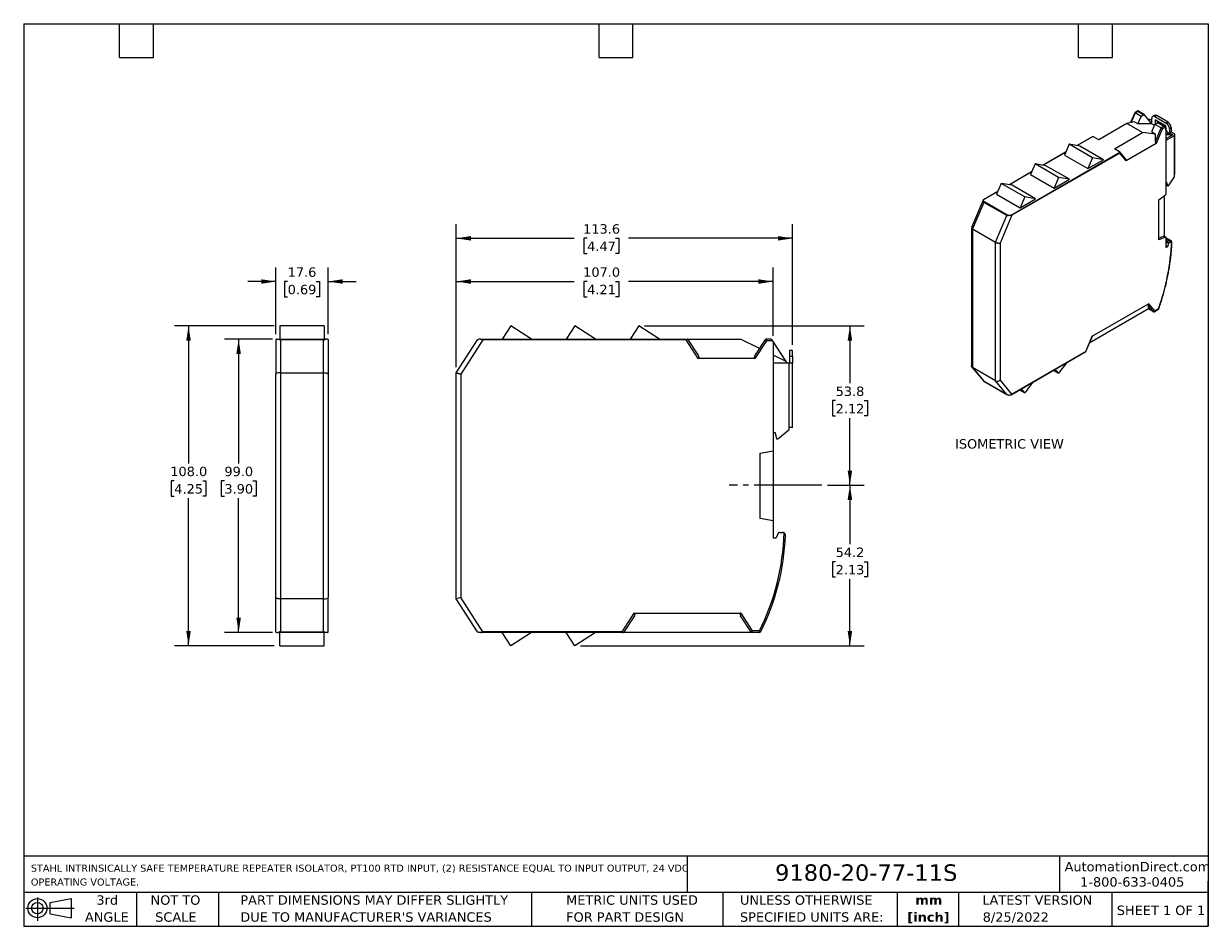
# Model space of a CAD drawing. Header units: millimetres. Extents: x 13 to 546, y 13 to 419.
import ezdxf

# ---------------------------------------------------------------- set-up
doc = ezdxf.new("R2010")
doc.units = ezdxf.units.MM
doc.header["$LTSCALE"] = 2
doc.linetypes.add('SLD-Center', pattern=[19.05, 15.24, -1.27, 1.27, -1.27])
doc.linetypes.add('SLD-Solid', pattern=[0])
doc.layers.add('CENTER', color=40, linetype='SLD-Center')
doc.layers.add('DIMENSIONS', color=140, linetype='SLD-Solid', lineweight=25)
doc.layers.add('TEXT', color=140, linetype='SLD-Solid', lineweight=25)
doc.styles.add('SLDTEXTSTYLE0', font='VERDANA.TTF')
doc.styles.add('SLDTEXTSTYLE1', font='VERDANAB.TTF')
doc.dimstyles.new('SLDDIMSTYLE0', dxfattribs={"dimtxt": 4.316016, "dimasz": 6.604, "dimexe": 0, "dimexo": 0.0625, "dimgap": 1.079004, "dimtad": 0, "dimtih": 1, "dimtoh": 1, "dimlfac": 0.75, "dimrnd": 1e-09, "dimzin": 12, "dimdsep": 46, "dimtxsty": 'SLDTEXTSTYLE0', "dimsah": 1, "dimcen": 0.09, "dimadec": 0, "dimazin": 3, "dimtfac": 1, "dimtmove": 0, "dimatfit": 0, "dimfxl": 0, "dimfrac": 2, "dimtolj": 1, "dimtzin": 12, "dimarcsym": 0})
doc.dimstyles.new('SLDDIMSTYLE1', dxfattribs={"dimtxt": 4.316016, "dimasz": 6.604, "dimexe": 0, "dimexo": 0.0625, "dimgap": 1.079004, "dimtad": 0, "dimtih": 1, "dimtoh": 1, "dimlfac": 0.75, "dimrnd": 1e-09, "dimzin": 4, "dimdsep": 46, "dimtxsty": 'SLDTEXTSTYLE0', "dimsah": 1, "dimcen": 0.09, "dimadec": 0, "dimazin": 1, "dimtfac": 1, "dimtofl": 0, "dimtmove": 0, "dimatfit": 3, "dimfxl": 0, "dimfrac": 2, "dimtolj": 1, "dimtzin": 12, "dimarcsym": 0})
doc.dimstyles.new('SLDDIMSTYLE2', dxfattribs={"dimtxt": 4.316016, "dimasz": 6.604, "dimexe": 0, "dimexo": 0.0625, "dimgap": 1.079004, "dimtad": 0, "dimtih": 1, "dimtoh": 1, "dimlfac": 0.75, "dimrnd": 1e-09, "dimzin": 12, "dimdsep": 46, "dimtxsty": 'SLDTEXTSTYLE0', "dimsah": 1, "dimcen": 0.09, "dimadec": 0, "dimazin": 3, "dimtfac": 1, "dimtofl": 0, "dimtmove": 0, "dimatfit": 3, "dimfxl": 0, "dimfrac": 2, "dimtolj": 1, "dimtzin": 12, "dimarcsym": 0})

# ---------------------------------------------------------------- blocks, each defined once
blk = doc.blocks.new('Block11')
at = {"color": 7, "linetype": 'SLD-Solid', "lineweight": 18}
for p, q in [((0, 5.76), (21.75, 5.76)), ((5.18, 10.62), (5.18, 0)), ((10.96, 8.33), (20.35, 10.06)), ((10.96, 3.19), (10.96, 8.33)), ((20.35, 10.06), (20.35, 1.46)), ((10.96, 3.19), (20.35, 1.46))]:
    blk.add_line(p, q, dxfattribs=at)
for radius in [4.3, 2.57]:
    blk.add_circle((5.18, 5.76), radius, dxfattribs=at)
blk = doc.blocks.new('Block12')
at = {"color": 7, "linetype": 'Continuous'}
blk.add_blockref('Block11', (0, 0), dxfattribs=at)
blk = doc.blocks.new('SW_NOTE_0')
at = {"layer": 'TEXT', "color": 0, "char_height": 3.175, "attachment_point": 1, "style": 'SLDTEXTSTYLE0'}
for s, insert in [('STAHL INTRINSICALLY SAFE TEMPERATURE REPEATER ISOLATOR, PT100 RTD INPUT, (2) RESISTANCE EQUAL TO INPUT OUTPUT, 24 VDC ', (0, 4.03)), ('OPERATING VOLTAGE.', (0, -2.2))]:
    blk.add_mtext(s, dxfattribs=dict(at, insert=insert))
blk = doc.blocks.new('SW_NOTE_0_1')
at = {"layer": 'TEXT', "color": 0, "char_height": 4.233, "attachment_point": 2, "style": 'SLDTEXTSTYLE1'}
for s, insert in [('mm', (5.69, 5.38)), ('[inch]', (5.52, -2.27))]:
    blk.add_mtext(s, dxfattribs=dict(at, insert=insert))
blk = doc.blocks.new('SW_NOTE_0_2')
at = {"layer": 'TEXT', "color": 0, "char_height": 4.2333, "attachment_point": 1, "style": 'SLDTEXTSTYLE0'}
for s, insert in [('UNLESS OTHERWISE ', (0, 5.38)), ('SPECIFIED UNITS ARE:', (0, -2.27))]:
    blk.add_mtext(s, dxfattribs=dict(at, insert=insert))
blk = doc.blocks.new('SW_NOTE_0_3')
at = {"layer": 'TEXT', "color": 0, "char_height": 4.2333, "attachment_point": 1, "style": 'SLDTEXTSTYLE0'}
for s, insert in [('PART DIMENSIONS MAY DIFFER SLIGHTLY ', (0, 5.38)), ("DUE TO MANUFACTURER'S VARIANCES", (0, -2.27))]:
    blk.add_mtext(s, dxfattribs=dict(at, insert=insert))
blk = doc.blocks.new('SW_NOTE_0_4')
at = {"layer": 'TEXT', "color": 0, "char_height": 4.233, "attachment_point": 2, "style": 'SLDTEXTSTYLE0'}
for s, insert in [('NOT TO', (10.52, 5.38)), ('SCALE', (10.71, -2.27))]:
    blk.add_mtext(s, dxfattribs=dict(at, insert=insert))
blk = doc.blocks.new('SW_NOTE_0_5')
at = {"layer": 'TEXT', "color": 0, "char_height": 4.233, "attachment_point": 2, "style": 'SLDTEXTSTYLE0'}
for s, insert in [('3rd', (4.63, 5.38)), ('ANGLE', (4.44, -2.27))]:
    blk.add_mtext(s, dxfattribs=dict(at, insert=insert))
blk = doc.blocks.new('SW_NOTE_0_6')
at = {"layer": 'TEXT', "color": 0, "char_height": 4.2333, "attachment_point": 1, "style": 'SLDTEXTSTYLE0'}
for s, insert in [('METRIC UNITS USED ', (0, 5.38)), ('FOR PART DESIGN', (0, -2.27))]:
    blk.add_mtext(s, dxfattribs=dict(at, insert=insert))
blk = doc.blocks.new('_D')
at = {"layer": 'DIMENSIONS'}
for p, q in [((126.29, 279.29), (126.29, 309.36)), ((149.75, 279.29), (149.75, 309.36)), ((126.29, 303.01), (113.59, 303.01)), ((131.56, 303.01), (130.11, 303.01)), ((130.11, 303.01), (130.11, 296.15)), ((144.39, 303.01), (145.84, 303.01)), ((145.84, 303.01), (145.84, 296.15)), ((149.75, 303.01), (162.45, 303.01)), ((130.11, 296.15), (131.56, 296.15)), ((145.84, 296.15), (144.39, 296.15))]:
    blk.add_line(p, q, dxfattribs=at)
for points in [[(126.29, 303.01), (119.68, 304.03), (119.68, 302)], [(149.75, 303.01), (156.36, 302), (156.36, 304.03)]]:
    blk.add_solid(points, dxfattribs=at)
at = {"layer": 'DIMENSIONS', "char_height": 4.233, "attachment_point": 1, "style": 'SLDTEXTSTYLE0'}
for s, insert in [('17.6', (131.56, 309.36)), ('0.69', (131.56, 301.53))]:
    blk.add_mtext(s, dxfattribs=dict(at, insert=insert))
blk = doc.blocks.new('_D_1')
at = {"layer": 'DIMENSIONS'}
for p, q in [((124.69, 277.01), (103.13, 277.01)), ((109.48, 277.01), (109.48, 221.1)), ((103.07, 213.27), (101.62, 213.27)), ((101.62, 213.27), (101.62, 206.41)), ((115.89, 213.27), (117.34, 213.27)), ((117.34, 213.27), (117.34, 206.41)), ((101.62, 206.41), (103.07, 206.41)), ((109.48, 145.01), (109.48, 205.45)), ((117.34, 206.41), (115.89, 206.41)), ((124.69, 145.01), (103.13, 145.01))]:
    blk.add_line(p, q, dxfattribs=at)
for points in [[(109.48, 277.01), (108.46, 270.41), (110.5, 270.41)], [(109.48, 145.01), (110.5, 151.62), (108.46, 151.62)]]:
    blk.add_solid(points, dxfattribs=at)
at = {"layer": 'DIMENSIONS', "char_height": 4.233, "attachment_point": 1, "style": 'SLDTEXTSTYLE0'}
for s, insert in [('99.0', (103.07, 219.62)), ('3.90', (103.07, 211.79))]:
    blk.add_mtext(s, dxfattribs=dict(at, insert=insert))
blk = doc.blocks.new('_D_2')
at = {"layer": 'DIMENSIONS'}
for p, q in [((125.48, 283.01), (80.57, 283.01)), ((86.92, 283.01), (86.92, 221.1)), ((80.51, 213.27), (79.06, 213.27)), ((79.06, 213.27), (79.06, 206.41)), ((93.33, 213.27), (94.78, 213.27)), ((94.78, 213.27), (94.78, 206.41)), ((79.06, 206.41), (80.51, 206.41)), ((86.92, 139.01), (86.92, 205.45)), ((94.78, 206.41), (93.33, 206.41)), ((125.48, 139.01), (80.57, 139.01))]:
    blk.add_line(p, q, dxfattribs=at)
for points in [[(86.92, 283.01), (85.9, 276.41), (87.94, 276.41)], [(86.92, 139.01), (87.94, 145.62), (85.9, 145.62)]]:
    blk.add_solid(points, dxfattribs=at)
at = {"layer": 'DIMENSIONS', "char_height": 4.233, "attachment_point": 1, "style": 'SLDTEXTSTYLE0'}
for s, insert in [('108.0', (78.71, 219.62)), ('4.25', (80.51, 211.79))]:
    blk.add_mtext(s, dxfattribs=dict(at, insert=insert))
blk = doc.blocks.new('_D_3')
at = {"layer": 'DIMENSIONS'}
for p, q in [((292.24, 283.01), (391.07, 283.01)), ((384.72, 283.01), (384.72, 257.19)), ((378.3, 249.37), (376.85, 249.37)), ((376.85, 249.37), (376.85, 242.51)), ((391.13, 249.37), (392.58, 249.37)), ((392.58, 249.37), (392.58, 242.51)), ((376.85, 242.51), (378.3, 242.51)), ((384.72, 211.31), (384.72, 241.54)), ((392.58, 242.51), (391.13, 242.51)), ((374.69, 211.31), (391.07, 211.31))]:
    blk.add_line(p, q, dxfattribs=at)
for points in [[(384.72, 283.01), (383.7, 276.41), (385.73, 276.41)], [(384.72, 211.31), (385.73, 217.92), (383.7, 217.92)]]:
    blk.add_solid(points, dxfattribs=at)
at = {"layer": 'DIMENSIONS', "char_height": 4.233, "attachment_point": 1, "style": 'SLDTEXTSTYLE0'}
for s, insert in [('53.8', (378.3, 255.71)), ('2.12', (378.3, 247.89))]:
    blk.add_mtext(s, dxfattribs=dict(at, insert=insert))
blk = doc.blocks.new('_D_4')
at = {"layer": 'DIMENSIONS'}
for p, q in [((374.69, 211.31), (391.07, 211.31)), ((384.72, 211.31), (384.72, 184.7)), ((378.3, 176.87), (376.85, 176.87)), ((376.85, 176.87), (376.85, 170.02)), ((391.13, 176.87), (392.58, 176.87)), ((392.58, 176.87), (392.58, 170.02)), ((376.85, 170.02), (378.3, 170.02)), ((384.72, 139.01), (384.72, 169.05)), ((392.58, 170.02), (391.13, 170.02)), ((263.44, 139.01), (391.07, 139.01))]:
    blk.add_line(p, q, dxfattribs=at)
for points in [[(384.72, 211.31), (383.7, 204.71), (385.73, 204.71)], [(384.72, 139.01), (385.73, 145.62), (383.7, 145.62)]]:
    blk.add_solid(points, dxfattribs=at)
at = {"layer": 'DIMENSIONS', "char_height": 4.233, "attachment_point": 1, "style": 'SLDTEXTSTYLE0'}
for s, insert in [('54.2', (378.3, 183.22)), ('2.13', (378.3, 175.39))]:
    blk.add_mtext(s, dxfattribs=dict(at, insert=insert))
blk = doc.blocks.new('_D_5')
at = {"layer": 'DIMENSIONS'}
for p, q in [((207.47, 264.49), (207.47, 309.36)), ((350.14, 278.58), (350.14, 309.36)), ((207.47, 303.01), (260.56, 303.01)), ((266.4, 303.01), (264.95, 303.01)), ((264.95, 303.01), (264.95, 296.15)), ((279.23, 303.01), (280.68, 303.01)), ((280.68, 303.01), (280.68, 296.15)), ((350.14, 303.01), (285.08, 303.01)), ((264.95, 296.15), (266.4, 296.15)), ((280.68, 296.15), (279.23, 296.15))]:
    blk.add_line(p, q, dxfattribs=at)
for points in [[(207.47, 303.01), (214.07, 302), (214.07, 304.03)], [(350.14, 303.01), (343.53, 304.03), (343.53, 302)]]:
    blk.add_solid(points, dxfattribs=at)
at = {"layer": 'DIMENSIONS', "char_height": 4.233, "attachment_point": 1, "style": 'SLDTEXTSTYLE0'}
for s, insert in [('107.0', (264.61, 309.36)), ('4.21', (266.4, 301.53))]:
    blk.add_mtext(s, dxfattribs=dict(at, insert=insert))
blk = doc.blocks.new('_D_6')
at = {"layer": 'DIMENSIONS'}
for p, q in [((207.47, 264.49), (207.47, 328.81)), ((358.94, 274.55), (358.94, 328.81)), ((207.47, 322.46), (260.56, 322.46)), ((266.4, 322.46), (264.95, 322.46)), ((264.95, 322.46), (264.95, 315.6)), ((279.23, 322.46), (280.68, 322.46)), ((280.68, 322.46), (280.68, 315.6)), ((358.94, 322.46), (285.08, 322.46)), ((264.95, 315.6), (266.4, 315.6)), ((280.68, 315.6), (279.23, 315.6))]:
    blk.add_line(p, q, dxfattribs=at)
for points in [[(207.47, 322.46), (214.07, 321.45), (214.07, 323.48)], [(358.94, 322.46), (352.33, 323.48), (352.33, 321.45)]]:
    blk.add_solid(points, dxfattribs=at)
at = {"layer": 'DIMENSIONS', "char_height": 4.233, "attachment_point": 1, "style": 'SLDTEXTSTYLE0'}
for s, insert in [('113.6', (264.61, 328.81)), ('4.47', (266.4, 320.98))]:
    blk.add_mtext(s, dxfattribs=dict(at, insert=insert))

msp = doc.modelspace()

# ---------------------------------------------------------------- linework, layer by layer
for p, q in [((512.952, 379.034), (511.058, 374.573)), ((513.154, 378.998), (511.301, 374.633)), ((514.342, 379.846), (512.966, 379.051)), ((513.16, 378.994), (514.343, 379.677)), ((515.86, 377.369), (513.16, 378.994)), ((514.343, 379.677), (517.1, 378.085)), ((517.35, 378.11), (514.344, 379.846)), ((509.392, 374.164), (496.735, 366.857)), ((512.691, 374.975), (509.392, 374.164)), ((516.53, 370.043), (509.392, 374.164)), ((514.414, 373.964), (512.691, 374.975)), ((514.414, 373.964), (515.86, 377.369)), ((520.742, 374.053), (514.414, 373.964)), ((517.1, 378.085), (515.86, 377.369)), ((520.742, 374.053), (517.397, 378.07)), ((520.011, 374.931), (520.669, 374.551)), ((520.669, 375.449), (520.138, 375.756)), ((520.637, 370.371), (522.083, 373.777)), ((520.669, 374.551), (520.669, 376.429)), ((521.913, 373.377), (520.742, 374.053)), ((521.861, 377.794), (521.083, 377.345)), ((522.861, 377.695), (522.083, 377.246)), ((522.083, 377.246), (527.174, 374.307)), ((522.083, 373.777), (523.323, 374.493)), ((524.84, 372.185), (522.083, 373.777)), ((522.224, 375.858), (522.224, 373.858)), ((527.033, 373.082), (522.224, 375.858)), ((527.952, 374.756), (522.861, 377.695)), ((523.002, 375.409), (523.002, 374.308)), ((523.323, 374.493), (526.081, 372.901)), ((526.581, 372.781), (523.573, 374.518)), ((527.952, 374.756), (527.174, 374.307)), ((493.926, 368.203), (486.999, 364.205)), ((494.138, 368.258), (487.09, 364.189)), ((496.735, 366.857), (494.435, 368.184)), ((503.873, 362.736), (516.53, 370.043)), ((522.38, 369.365), (516.53, 370.043)), ((520.637, 370.371), (522.38, 369.365)), ((522.253, 366.091), (524.84, 372.185)), ((522.253, 366.091), (522.38, 369.365)), ((525.386, 371.683), (522.631, 365.194)), ((526.081, 372.901), (524.84, 372.185)), ((526.856, 372.532), (525.386, 371.683)), ((526.962, 372.405), (526.856, 372.532)), ((526.962, 372.405), (526.962, 342.232)), ((526.962, 371.816), (527.033, 371.776)), ((528.379, 369.644), (526.962, 371.346)), ((526.962, 369.624), (528.379, 369.644)), ((530.108, 369.102), (526.962, 367.285)), ((529.334, 369.093), (526.962, 369.06)), ((530.674, 368.612), (526.962, 366.469)), ((527.033, 371.261), (527.033, 373.082)), ((529.334, 369.093), (528.379, 369.644)), ((528.588, 371.858), (529.366, 372.307)), ((528.588, 371.858), (528.588, 369.979)), ((528.588, 369.979), (529.366, 370.429)), ((528.588, 369.979), (530.108, 369.102)), ((529.58, 368.797), (529.334, 369.093)), ((529.366, 372.307), (529.366, 370.429)), ((529.366, 370.429), (530.674, 369.673)), ((530.674, 368.612), (530.674, 350.893)), ((531.055, 351.424), (531.055, 369.143)), ((483.387, 364.828), (481.32, 359.96)), ((493.994, 358.705), (483.387, 364.828)), ((488.287, 363.982), (483.387, 364.828)), ((498.894, 357.859), (488.287, 363.982)), ((506.173, 361.408), (503.873, 362.736)), ((522.631, 365.194), (509.09, 357.376)), ((456.983, 332.766), (506.301, 361.237)), ((506.197, 360.851), (457.663, 332.833)), ((481.863, 361.24), (471.725, 355.387)), ((481.825, 361.15), (471.816, 355.371)), ((481.32, 359.96), (491.927, 353.837)), ((493.994, 358.705), (491.927, 353.837)), ((491.927, 353.837), (498.894, 357.859)), ((498.894, 357.859), (493.994, 358.705)), ((509.09, 357.376), (506.197, 360.851)), ((508.955, 358.099), (506.255, 361.341)), ((466.59, 352.422), (456.452, 346.57)), ((466.552, 352.333), (456.542, 346.554)), ((468.113, 356.011), (466.047, 351.143)), ((478.72, 349.888), (468.113, 356.011)), ((473.013, 355.165), (468.113, 356.011)), ((483.62, 349.042), (473.013, 355.165)), ((452.84, 347.193), (450.773, 342.326)), ((463.446, 341.07), (452.84, 347.193)), ((457.74, 346.348), (452.84, 347.193)), ((466.047, 351.143), (476.653, 345.02)), ((478.72, 349.888), (476.653, 345.02)), ((476.653, 345.02), (483.62, 349.042)), ((483.62, 349.042), (478.72, 349.888)), ((527.492, 347.586), (526.962, 347.28)), ((526.962, 347.198), (527.139, 346.402)), ((527.846, 345.994), (527.492, 347.586)), ((530.674, 350.077), (528.058, 346.117)), ((530.674, 350.893), (530.674, 350.077)), ((451.278, 343.516), (444.82, 339.788)), ((451.316, 343.605), (444.974, 339.944)), ((450.773, 342.326), (461.38, 336.203)), ((468.346, 340.225), (457.74, 346.348)), ((523.886, 339.83), (526.962, 342.232)), ((526.219, 341.652), (526.219, 323.362)), ((527.846, 345.994), (527.139, 346.402)), ((528.058, 346.117), (527.846, 345.994)), ((444.77, 339.69), (439.497, 327.268)), ((445.001, 338.645), (439.917, 326.669)), ((444.736, 339.326), (456.183, 332.718)), ((455.325, 332.685), (445.001, 338.645)), ((463.446, 341.07), (461.38, 336.203)), ((461.38, 336.203), (468.346, 340.225)), ((468.346, 340.225), (463.446, 341.07)), ((523.886, 321.784), (523.886, 339.83)), ((450.241, 320.709), (455.325, 332.685)), ((457.663, 332.833), (452.362, 320.346)), ((439.478, 327.175), (439.478, 265.003)), ((439.917, 326.669), (450.241, 320.709)), ((439.917, 326.669), (439.917, 264.285)), ((450.241, 258.325), (450.241, 320.709)), ((452.362, 320.346), (452.362, 258.688)), ((526.219, 323.362), (523.886, 322.49)), ((526.962, 322.933), (523.886, 321.784)), ((526.219, 323.362), (526.962, 322.933)), ((526.962, 322.933), (526.962, 318.293)), ((529.685, 321.129), (526.962, 322.701)), ((526.962, 322.363), (529.214, 321.063)), ((527.527, 321.641), (526.962, 321.967)), ((526.962, 320.919), (528.167, 320.223)), ((527.144, 321.419), (527.527, 321.641)), ((527.144, 321.419), (528.488, 320.644)), ((528.167, 320.223), (527.669, 318.701)), ((528.488, 320.644), (529.214, 321.063)), ((529.716, 321.06), (529.717, 321.103)), ((527.669, 318.701), (526.962, 319.109)), ((526.962, 318.293), (527.669, 318.701)), ((519.146, 290.716), (492.691, 275.443)), ((493.816, 278.337), (519.237, 293.012)), ((518.859, 292.495), (519.146, 290.716)), ((521.446, 289.388), (518.859, 292.495)), ((521.446, 289.388), (519.146, 290.716)), ((519.237, 293.012), (521.992, 289.703)), ((521.753, 289.396), (523.746, 290.547)), ((523.698, 290.688), (521.992, 289.703)), ((148.021, 283.015), (128.021, 283.015)), ((128.021, 283.015), (128.021, 283.014)), ((148.021, 283.014), (128.021, 283.014)), ((128.021, 283.014), (128.021, 277.014)), ((148.021, 283.015), (148.021, 283.014)), ((148.021, 283.014), (148.021, 277.014)), ((232.104, 283.014), (228.208, 277.014)), ((241.343, 277.014), (232.104, 283.014)), ((260.904, 283.014), (257.008, 277.014)), ((270.143, 277.014), (260.904, 283.014)), ((289.704, 283.015), (285.808, 277.014)), ((298.944, 277.014), (289.704, 283.015)), ((490.923, 271.522), (493.816, 278.337)), ((491.026, 271.522), (493.921, 278.34)), ((126.287, 276.747), (126.287, 261.355)), ((126.554, 277.014), (127.228, 277.014)), ((127.228, 277.014), (148.813, 277.014)), ((128.287, 276.711), (128.287, 261.947)), ((147.754, 276.711), (128.287, 276.711)), ((147.754, 261.947), (147.754, 276.711)), ((149.754, 276.747), (149.754, 261.355)), ((207.47, 261.947), (217.057, 276.711)), ((219.466, 276.747), (209.47, 261.355)), ((218.449, 277.014), (311.444, 277.014)), ((310.982, 276.747), (219.466, 276.747)), ((316.437, 268.347), (310.982, 276.747)), ((311.603, 277.014), (316.482, 269.502)), ((311.603, 277.014), (335.47, 277.014)), ((344.077, 272.816), (335.47, 277.014)), ((341.925, 269.502), (346.803, 277.014)), ((347.165, 276.347), (341.97, 268.347)), ((349.142, 277.014), (346.803, 277.014)), ((349.937, 276.347), (347.165, 276.347)), ((350.137, 276.04), (349.937, 276.347)), ((350.137, 276.04), (350.137, 226.77)), ((356.009, 266.997), (350.137, 276.04)), ((341.97, 268.347), (316.437, 268.347)), ((356.009, 266.997), (350.137, 269.861)), ((356.474, 266.281), (356.009, 266.997)), ((358.937, 272.014), (357.47, 272.014)), ((357.47, 272.014), (357.47, 269.347)), ((357.47, 269.347), (358.937, 269.347)), ((357.47, 269.347), (357.47, 266.281)), ((358.937, 269.347), (358.937, 272.014)), ((358.937, 269.347), (358.937, 266.281)), ((457.337, 252.066), (491.014, 271.507)), ((490.923, 271.522), (457.663, 252.322)), ((128.287, 261.947), (147.754, 261.947)), ((128.287, 261.947), (128.287, 160.081)), ((147.754, 160.081), (147.754, 261.947)), ((207.47, 160.081), (207.47, 261.947)), ((357.203, 266.281), (350.137, 266.281)), ((357.203, 266.281), (357.203, 237.347)), ((358.937, 266.281), (357.203, 266.281)), ((358.937, 237.347), (358.937, 266.281)), ((439.663, 264.494), (444.827, 258.293)), ((450.241, 258.325), (439.917, 264.285)), ((439.917, 264.285), (445.001, 258.179)), ((476.374, 263.056), (478.72, 261.701)), ((478.72, 261.701), (477.197, 263.531)), ((482.332, 266.495), (478.72, 261.701)), ((126.287, 160.673), (126.287, 261.355)), ((149.754, 261.355), (149.754, 160.673)), ((209.47, 261.355), (209.47, 160.673)), ((444.872, 258.241), (455.498, 252.107)), ((445.001, 258.179), (455.325, 252.219)), ((455.325, 252.219), (450.241, 258.325)), ((457.663, 252.322), (452.362, 258.688)), ((467.059, 257.678), (463.447, 252.884)), ((461.101, 254.238), (463.447, 252.884)), ((463.447, 252.884), (461.923, 254.713)), ((351.203, 234.947), (350.137, 234.947)), ((351.87, 232.014), (351.203, 234.947)), ((357.203, 236.014), (352.27, 232.014)), ((357.203, 237.347), (357.203, 236.014)), ((358.937, 237.347), (357.203, 237.347)), ((352.27, 232.014), (351.87, 232.014)), ((344.337, 225.747), (350.137, 226.77)), ((344.337, 196.281), (344.337, 225.747)), ((350.137, 226.77), (350.137, 195.258)), ((350.137, 195.258), (344.337, 196.281)), ((350.137, 195.258), (350.137, 187.681)), ((350.137, 187.681), (351.47, 187.681)), ((352.41, 189.696), (351.47, 187.681)), ((353.014, 190.081), (354.384, 190.081)), ((126.287, 145.281), (126.287, 160.673)), ((147.754, 160.081), (128.287, 160.081)), ((128.287, 160.081), (128.287, 145.318)), ((147.754, 145.318), (147.754, 160.081)), ((149.754, 145.281), (149.754, 160.673)), ((209.47, 160.673), (207.47, 160.081)), ((217.057, 145.318), (207.47, 160.081)), ((219.466, 145.281), (209.47, 160.673)), ((282.182, 145.281), (287.637, 153.681)), ((287.682, 152.526), (282.803, 145.014)), ((287.637, 153.681), (335.57, 153.681)), ((340.403, 145.014), (335.525, 152.526)), ((335.57, 153.681), (340.765, 145.681)), ((148.813, 145.014), (127.228, 145.014)), ((128.021, 139.014), (128.021, 145.014)), ((128.287, 145.318), (147.754, 145.318)), ((148.021, 139.014), (148.021, 145.014)), ((149.487, 145.014), (148.813, 145.014)), ((218.449, 145.014), (217.616, 145.014)), ((282.644, 145.014), (218.449, 145.014)), ((282.182, 145.281), (219.466, 145.281)), ((232.105, 139.014), (228.208, 145.014)), ((241.344, 145.014), (232.105, 139.014)), ((260.905, 139.014), (257.008, 145.014)), ((270.144, 145.014), (260.905, 139.014)), ((340.403, 145.014), (282.803, 145.014)), ((340.765, 145.681), (340.403, 145.014)), ((343.982, 145.014), (340.403, 145.014)), ((343.982, 145.681), (340.765, 145.681)), ((128.021, 139.014), (148.021, 139.014))]:
    msp.add_line(p, q)
for centre, radius, start, end in [((517.24, 377.91), 0.224, 45.71493, 128.59484), ((519.238, 374.032), 1.944, 62.4236, 92.82114), ((521.531, 376.569), 0.873, 50.79671, 189.21404), ((522.275, 376.877), 1.006, 54.38242, 114.30712), ((523.468, 374.3), 0.241, 64.27315, 127.0373), ((525.518, 371.718), 3.074, 2.60548, 57.39452), ((526.296, 372.167), 3.074, 2.60548, 57.39452), ((530.473, 369.143), 0.568, 290.78342, 69.21658), ((530.404, 351.489), 0.654, 294.37466, 354.3052), ((426.766, 325.234), 102.904, 340.38405, 357.72843), ((527.486, 320.856), 0.659, 121.21047, 142.64157), ((528.908, 319.991), 0.776, 122.79064, 162.62052), ((529.536, 320.561), 0.596, 84.93712, 122.71202), ((349.142, 276.347), 0.667, 33, 90), ((249.137, 193.014), 106, 333.47803, 358.30464), ((249.137, 193.014), 106.667, 333.47803, 357.67852), ((353.014, 189.414), 0.667, 90, 155), ((354.384, 188.747), 1.333, 57.99208, 90), ((343.982, 145.681), 0.667, 270, 301.69175)]:
    msp.add_arc(centre, radius, start, end)
for centre, major_axis, ratio, start_param, end_param in [((526.081, 372.493), (0.707, 0), 0.5773815, 0.5759587, 1.5707963), ((522.675, 366.334), (0.148, 1.165), 0.3406728, 1.8243399, 3.3951362), ((508.338, 358.058), (0.815, -0.626), 0.4449345, 6.1012783, 7.3860209), ((446.371, 339.621), (1.645, 0.243), 0.5601606, 2.7085545, 3.1988419), ((440.978, 326.918), (1.495, -0.304), 0.3925966, 3.0618752, 4.0067082), ((521.638, 289.907), (0.099, 0.553), 0.7047404, 2.891961, 4.4627574), ((493.065, 277.604), (0.858, 0.768), 0.0950365, 6.0838026, 6.7097659), ((315.687, 269.502), (-0.99, 1.073), 0.4304398, 2.7634668, 4.3342631), ((342.72, 269.502), (0.99, 1.073), 0.4304398, 1.9489222, 3.5197185), ((128.287, 261.355), (2, 0), 0.2962135, 1.5707963, 3.1415927), ((451.301, 259.3), (1.453, 0.526), 0.7047049, 3.6773186, 5.2481149), ((456.694, 252.824), (1.645, 0.243), 0.5601606, 4.3152301, 4.8055175), ((147.754, 160.673), (2, 0), 0.2962135, 4.712389, 6.2831853), ((286.887, 152.526), (0.99, 1.073), 0.4304398, 5.0905149, 6.6613112)]:
    msp.add_ellipse(centre, major_axis=major_axis, ratio=ratio, start_param=start_param, end_param=end_param)
for points, knots in [([(513.154, 378.998), (513.133, 379.009), (513.09, 379.032), (513.036, 379.052), (512.993, 379.059), (512.962, 379.056), (512.961, 379.038), (512.961, 379.03)], [0, 0, 0, 0, 0.1937227, 0.3953192, 0.6065894, 0.8290984, 1, 1, 1, 1]), ([(514.343, 379.677), (514.343, 379.733), (514.343, 379.816), (514.343, 379.851), (514.343, 379.845), (514.343, 379.844)], [0, 0, 0, 0, 0.6516169, 0.9683523, 1, 1, 1, 1]), ([(493.926, 368.202), (493.96, 368.219), (494.027, 368.254), (494.102, 368.257), (494.138, 368.258)], [0, 0, 0, 0, 0.5130762, 1, 1, 1, 1]), ([(494.138, 368.258), (494.162, 368.257), (494.208, 368.254), (494.273, 368.244), (494.334, 368.229), (494.388, 368.209), (494.419, 368.193), (494.435, 368.184)], [0, 0, 0, 0, 0.2127133, 0.4180079, 0.6168964, 0.8104916, 1, 1, 1, 1]), ([(525.386, 371.683), (525.378, 371.695), (525.363, 371.717), (525.337, 371.751), (525.314, 371.78), (525.277, 371.823), (525.223, 371.88), (525.139, 371.962), (525.042, 372.045), (524.935, 372.126), (524.871, 372.166), (524.84, 372.185)], [0, 0, 0, 0, 0.079635, 0.1485668, 0.2067943, 0.2543187, 0.3961027, 0.5211269, 0.6908015, 0.8496268, 1, 1, 1, 1]), ([(526.856, 372.532), (526.844, 372.546), (526.822, 372.572), (526.783, 372.613), (526.745, 372.65), (526.708, 372.684), (526.685, 372.705), (526.674, 372.715)], [0, 0, 0, 0, 0.2554415, 0.4831381, 0.6831063, 0.8553761, 1, 1, 1, 1]), ([(506.173, 361.408), (506.187, 361.399), (506.215, 361.381), (506.249, 361.35), (506.276, 361.315), (506.294, 361.277), (506.298, 361.251), (506.301, 361.237)], [0, 0, 0, 0, 0.1895084, 0.3831036, 0.5819921, 0.7872867, 1, 1, 1, 1]), ([(506.197, 360.851), (506.209, 360.871), (506.233, 360.91), (506.258, 360.967), (506.275, 361.015), (506.293, 361.08), (506.305, 361.162), (506.302, 361.213), (506.301, 361.237)], [0, 0, 0, 0, 0.1565485, 0.2921583, 0.406827, 0.5005596, 0.7601267, 1, 1, 1, 1]), ([(444.736, 339.326), (444.759, 339.236), (444.792, 339.129), (444.881, 338.895), (444.936, 338.77), (445.001, 338.645)], [0, 0, 0, 0, 0.5, 0.5, 1, 1, 1, 1]), ([(444.82, 339.788), (444.86, 339.853), (444.9, 339.92), (444.973, 339.942), (444.975, 339.943)], [0, 0, 0, 0, 0.9741702, 1, 1, 1, 1]), ([(455.325, 332.685), (455.365, 332.69), (455.44, 332.699), (455.55, 332.71), (455.645, 332.717), (455.757, 332.724), (455.888, 332.728), (456.04, 332.728), (456.137, 332.721), (456.183, 332.718)], [0, 0, 0, 0, 0.15702002, 0.2924877, 0.40640291, 0.49876804, 0.68366535, 0.85069309, 1, 1, 1, 1]), ([(456.983, 332.766), (456.942, 332.759), (456.862, 332.744), (456.741, 332.727), (456.622, 332.716), (456.507, 332.71), (456.395, 332.708), (456.288, 332.71), (456.218, 332.715), (456.183, 332.718)], [0, 0, 0, 0, 0.158508, 0.3116581, 0.4595259, 0.6021951, 0.7397591, 0.8723219, 1, 1, 1, 1]), ([(456.983, 332.766), (457.114, 332.793), (457.239, 332.802), (457.469, 332.816), (457.573, 332.82), (457.663, 332.833)], [0, 0, 0, 0, 0.5, 0.5, 1, 1, 1, 1]), ([(450.241, 320.709), (450.271, 320.692), (450.331, 320.658), (450.432, 320.61), (450.539, 320.564), (450.653, 320.519), (450.774, 320.478), (450.9, 320.44), (451.03, 320.405), (451.165, 320.374), (451.353, 320.338), (451.604, 320.306), (451.846, 320.294), (452.043, 320.301), (452.203, 320.314), (452.306, 320.335), (452.362, 320.346)], [0, 0, 0, 0, 0.0517625, 0.1042213, 0.1574093, 0.2113577, 0.2660965, 0.3216547, 0.3780596, 0.4353376, 0.4935138, 0.6171837, 0.7554271, 0.8188871, 0.9004153, 1, 1, 1, 1]), ([(523.757, 290.561), (523.881, 290.92), (524.299, 292.128), (524.964, 294.183), (525.73, 296.725), (526.43, 299.259), (527.066, 301.784), (527.637, 304.295), (528.141, 306.79), (528.578, 309.266), (528.948, 311.72), (529.25, 314.148), (529.482, 316.548), (529.647, 318.856), (529.701, 320.346), (529.726, 321.059)], [0, 0, 0, 0, 0.0342567, 0.1152561, 0.1962616, 0.277271, 0.3582845, 0.4393025, 0.5203251, 0.6013526, 0.6823851, 0.7634226, 0.8444652, 0.9255126, 1, 1, 1, 1]), ([(529.682, 321.123), (529.673, 321.131), (529.655, 321.145), (529.611, 321.152), (529.589, 321.155)], [0, 0, 0, 0, 0.50942145, 1, 1, 1, 1]), ([(519.237, 293.012), (519.224, 293.004), (519.199, 292.989), (519.159, 292.962), (519.121, 292.933), (519.068, 292.89), (519.004, 292.827), (518.945, 292.753), (518.899, 292.679), (518.87, 292.612), (518.855, 292.548), (518.858, 292.513), (518.859, 292.495)], [0, 0, 0, 0, 0.0455365, 0.0876561, 0.127701, 0.1672253, 0.2580256, 0.3689295, 0.4985407, 0.659714, 0.8132375, 1, 1, 1, 1]), ([(523.743, 290.552), (523.748, 290.553), (523.769, 290.557), (523.755, 290.602), (523.723, 290.655), (523.698, 290.687), (523.698, 290.688)], [0, 0, 0, 0, 0.1355455, 0.5489291, 0.9894186, 1, 1, 1, 1]), ([(126.554, 277.014), (126.473, 277.014), (126.405, 276.979), (126.311, 276.878), (126.287, 276.813), (126.287, 276.747)], [0, 0, 0, 0, 0.5, 0.5, 1, 1, 1, 1]), ([(127.228, 277.014), (127.396, 277.014), (127.569, 276.981), (127.926, 276.872), (128.108, 276.797), (128.287, 276.711)], [0, 0, 0, 0, 0.5, 0.5, 1, 1, 1, 1]), ([(147.754, 276.711), (147.81, 276.737), (147.916, 276.787), (148.062, 276.847), (148.185, 276.892), (148.325, 276.937), (148.481, 276.978), (148.656, 277.008), (148.763, 277.012), (148.813, 277.014)], [0, 0, 0, 0, 0.15702002, 0.2924877, 0.40640291, 0.49876804, 0.68366535, 0.85069309, 1, 1, 1, 1]), ([(149.487, 277.014), (149.461, 277.014), (149.41, 277.014), (149.323, 277.014), (149.23, 277.014), (149.131, 277.014), (149.029, 277.014), (148.924, 277.014), (148.85, 277.014), (148.813, 277.014)], [0, 0, 0, 0, 0.158508, 0.3116581, 0.4595259, 0.6021951, 0.7397591, 0.8723219, 1, 1, 1, 1]), ([(149.487, 277.014), (149.568, 277.014), (149.636, 276.979), (149.73, 276.878), (149.754, 276.813), (149.754, 276.747)], [0, 0, 0, 0, 0.5, 0.5, 1, 1, 1, 1]), ([(217.057, 276.711), (217.076, 276.737), (217.112, 276.787), (217.173, 276.847), (217.23, 276.892), (217.301, 276.937), (217.391, 276.978), (217.502, 277.008), (217.58, 277.012), (217.616, 277.014)], [0, 0, 0, 0, 0.15702002, 0.2924877, 0.40640291, 0.49876804, 0.68366535, 0.85069309, 1, 1, 1, 1]), ([(218.449, 277.014), (218.398, 277.014), (218.298, 277.014), (218.157, 277.014), (218.027, 277.014), (217.908, 277.014), (217.8, 277.014), (217.702, 277.014), (217.645, 277.014), (217.616, 277.014)], [0, 0, 0, 0, 0.158508, 0.3116581, 0.4595259, 0.6021951, 0.7397591, 0.8723219, 1, 1, 1, 1]), ([(218.449, 277.014), (218.616, 277.014), (218.783, 276.979), (219.124, 276.878), (219.295, 276.813), (219.466, 276.747)], [0, 0, 0, 0, 0.5, 0.5, 1, 1, 1, 1]), ([(310.982, 276.747), (311.007, 276.768), (311.054, 276.806), (311.119, 276.857), (311.174, 276.898), (311.248, 276.947), (311.339, 277), (311.41, 277.01), (311.444, 277.014)], [0, 0, 0, 0, 0.1565485, 0.2921583, 0.406827, 0.5005596, 0.7601267, 1, 1, 1, 1]), ([(311.603, 277.014), (311.602, 277.014), (311.6, 277.014), (311.58, 277.014), (311.548, 277.014), (311.503, 277.014), (311.464, 277.014), (311.444, 277.014)], [0, 0, 0, 0, 0.1895084, 0.3831036, 0.5819921, 0.7872867, 1, 1, 1, 1]), ([(347.165, 276.347), (347.151, 276.373), (347.125, 276.422), (347.088, 276.489), (347.058, 276.545), (347.016, 276.622), (346.965, 276.717), (346.901, 276.834), (346.848, 276.932), (346.81, 277.001), (346.805, 277.01), (346.803, 277.014)], [0, 0, 0, 0, 0.079635, 0.1485668, 0.2067943, 0.2543187, 0.3961027, 0.5211269, 0.6908015, 0.8496268, 1, 1, 1, 1]), ([(349.937, 276.347), (349.916, 276.38), (349.877, 276.441), (349.822, 276.526), (349.775, 276.598), (349.735, 276.659), (349.712, 276.694), (349.701, 276.711)], [0, 0, 0, 0, 0.2554415, 0.4831381, 0.6831063, 0.8553761, 1, 1, 1, 1]), ([(490.923, 271.522), (490.946, 271.515), (490.984, 271.503), (491.014, 271.502), (491.02, 271.517), (491.023, 271.523)], [0, 0, 0, 0, 0.4372459, 0.7462071, 1, 1, 1, 1]), ([(147.754, 261.947), (147.809, 261.947), (147.921, 261.946), (148.088, 261.94), (148.254, 261.93), (148.42, 261.915), (148.582, 261.896), (148.739, 261.872), (148.891, 261.844), (149.035, 261.811), (149.221, 261.761), (149.434, 261.684), (149.592, 261.595), (149.685, 261.513), (149.741, 261.441), (149.749, 261.385), (149.754, 261.355)], [0, 0, 0, 0, 0.0517625, 0.1042213, 0.1574093, 0.2113577, 0.2660965, 0.3216547, 0.3780596, 0.4353376, 0.4935138, 0.6171837, 0.7554271, 0.8188871, 0.9004153, 1, 1, 1, 1]), ([(207.47, 261.947), (207.471, 261.947), (207.474, 261.946), (207.496, 261.94), (207.531, 261.93), (207.582, 261.915), (207.647, 261.896), (207.727, 261.872), (207.822, 261.844), (207.931, 261.811), (208.1, 261.761), (208.36, 261.684), (208.66, 261.595), (208.936, 261.513), (209.182, 261.441), (209.368, 261.385), (209.47, 261.355)], [0, 0, 0, 0, 0.0517625, 0.1042213, 0.1574093, 0.2113577, 0.2660965, 0.3216547, 0.3780596, 0.4353376, 0.4935138, 0.6171837, 0.7554271, 0.8188871, 0.9004153, 1, 1, 1, 1]), ([(439.917, 264.285), (439.888, 264.302), (439.831, 264.338), (439.754, 264.4), (439.684, 264.468), (439.623, 264.543), (439.572, 264.624), (439.531, 264.712), (439.501, 264.804), (439.481, 264.902), (439.479, 264.969), (439.478, 265.003)], [0, 0, 0, 0, 0.1048856, 0.2111822, 0.3189562, 0.428271, 0.5391877, 0.6517643, 0.7660568, 0.8821184, 1, 1, 1, 1]), ([(456.183, 251.88), (456.027, 251.893), (455.878, 251.933), (455.587, 252.051), (455.45, 252.128), (455.325, 252.219)], [0, 0, 0, 0, 0.5, 0.5, 1, 1, 1, 1]), ([(456.983, 251.929), (457.114, 251.955), (457.239, 252.007), (457.469, 252.145), (457.573, 252.23), (457.663, 252.322)], [0, 0, 0, 0, 0.5, 0.5, 1, 1, 1, 1]), ([(355.716, 188.693), (355.724, 188.906), (355.683, 189.124), (355.532, 189.434), (355.467, 189.535), (355.302, 189.722), (355.202, 189.808), (355.09, 189.878)], [0, 0, 0, 0, 0.5, 0.5, 0.75, 0.75, 1, 1, 1, 1]), ([(128.287, 160.081), (128.232, 160.081), (128.12, 160.082), (127.953, 160.088), (127.787, 160.098), (127.621, 160.113), (127.459, 160.132), (127.302, 160.156), (127.15, 160.185), (127.006, 160.217), (126.82, 160.267), (126.607, 160.344), (126.449, 160.433), (126.356, 160.515), (126.3, 160.588), (126.292, 160.643), (126.287, 160.673)], [0, 0, 0, 0, 0.0517625, 0.1042213, 0.1574093, 0.2113577, 0.2660965, 0.3216547, 0.3780596, 0.4353376, 0.4935138, 0.6171837, 0.7554271, 0.8188871, 0.9004153, 1, 1, 1, 1]), ([(335.57, 153.681), (335.546, 153.68), (335.5, 153.678), (335.434, 153.662), (335.377, 153.637), (335.308, 153.586), (335.244, 153.486), (335.22, 153.334), (335.239, 153.15), (335.299, 152.953), (335.395, 152.739), (335.479, 152.601), (335.525, 152.526)], [0, 0, 0, 0, 0.0455365, 0.0876561, 0.127701, 0.1672253, 0.2580256, 0.3689295, 0.4985407, 0.659714, 0.8132375, 1, 1, 1, 1]), ([(126.554, 145.014), (126.473, 145.014), (126.405, 145.049), (126.311, 145.15), (126.287, 145.216), (126.287, 145.281)], [0, 0, 0, 0, 0.5, 0.5, 1, 1, 1, 1]), ([(126.554, 145.014), (126.58, 145.014), (126.631, 145.014), (126.718, 145.014), (126.811, 145.014), (126.91, 145.014), (127.012, 145.014), (127.117, 145.014), (127.191, 145.014), (127.228, 145.014)], [0, 0, 0, 0, 0.158508, 0.3116581, 0.4595259, 0.6021951, 0.7397591, 0.8723219, 1, 1, 1, 1]), ([(127.954, 145.173), (127.829, 145.125), (127.707, 145.086), (127.465, 145.031), (127.344, 145.014), (127.228, 145.014)], [0, 0, 0, 0, 0.5, 0.5, 1, 1, 1, 1]), ([(148.813, 145.014), (148.645, 145.014), (148.472, 145.048), (148.115, 145.156), (147.933, 145.231), (147.754, 145.318)], [0, 0, 0, 0, 0.5, 0.5, 1, 1, 1, 1]), ([(149.487, 145.014), (149.568, 145.014), (149.636, 145.049), (149.73, 145.15), (149.754, 145.216), (149.754, 145.281)], [0, 0, 0, 0, 0.5, 0.5, 1, 1, 1, 1]), ([(217.616, 145.014), (217.491, 145.014), (217.381, 145.048), (217.191, 145.156), (217.114, 145.231), (217.057, 145.318)], [0, 0, 0, 0, 0.5, 0.5, 1, 1, 1, 1]), ([(218.449, 145.014), (218.616, 145.014), (218.783, 145.049), (219.124, 145.15), (219.295, 145.216), (219.466, 145.281)], [0, 0, 0, 0, 0.5, 0.5, 1, 1, 1, 1]), ([(282.182, 145.281), (282.207, 145.26), (282.255, 145.222), (282.32, 145.171), (282.375, 145.131), (282.436, 145.089), (282.504, 145.05), (282.578, 145.02), (282.623, 145.016), (282.644, 145.014)], [0, 0, 0, 0, 0.1573736, 0.2931397, 0.4073405, 0.5000593, 0.6826029, 0.8484264, 1, 1, 1, 1]), ([(282.644, 145.014), (282.664, 145.014), (282.703, 145.014), (282.748, 145.014), (282.78, 145.014), (282.8, 145.014), (282.802, 145.014), (282.803, 145.014)], [0, 0, 0, 0, 0.2127133, 0.4180079, 0.6168964, 0.8104916, 1, 1, 1, 1])]:
    msp.add_open_spline(points, degree=3, knots=knots)
for points in [[(513.154, 378.998), (513.156, 378.997), (513.158, 378.995), (513.16, 378.994)], [(444.782, 258.364), (444.801, 258.299), (444.84, 258.252), (444.892, 258.231)], [(444.782, 258.364), (444.85, 258.297), (444.924, 258.235), (445.001, 258.179)], [(127.954, 145.493), (127.954, 145.369), (127.954, 145.256), (127.954, 145.173)], [(127.954, 145.493), (128.064, 145.431), (128.177, 145.371), (128.287, 145.318)], [(344.332, 145.113), (344.252, 145.242), (344.115, 145.465), (343.982, 145.681)], [(344.578, 145.383), (344.525, 145.276), (344.442, 145.182), (344.332, 145.113)]]:
    msp.add_open_spline(points, degree=3)
at = {"layer": 'CENTER'}
msp.add_line((372.149, 211.314), (330.311, 211.314), dxfattribs=at)
at = {"layer": 'TEXT'}
for p, q in [((12.7, 419.1), (546.1, 419.1)), ((12.7, 419.1), (12.7, 12.7)), ((55.88, 403.86), (55.88, 419.1)), ((71.12, 403.86), (71.12, 419.1)), ((271.78, 403.86), (271.78, 419.1)), ((287.02, 403.86), (287.02, 419.1)), ((487.68, 403.86), (487.68, 419.1)), ((502.92, 403.86), (502.92, 419.1)), ((546.1, 419.1), (546.1, 12.7)), ((55.88, 403.86), (71.12, 403.86)), ((271.78, 403.86), (287.02, 403.86)), ((487.68, 403.86), (502.92, 403.86)), ((546.1, 44.252), (12.7, 44.252)), ((311.518, 44.252), (311.518, 27.94)), ((479.151, 44.252), (479.151, 27.94)), ((546.1, 12.7), (546.1, 33.02)), ((546.1, 27.94), (12.7, 27.94)), ((63.5, 27.94), (63.5, 12.7)), ((100.423, 27.94), (100.423, 12.7)), ((241.293, 27.94), (241.293, 12.7)), ((327.56, 27.94), (327.56, 12.7)), ((406.049, 27.94), (406.049, 12.7)), ((433.624, 27.94), (433.624, 12.7)), ((502.697, 27.94), (502.697, 12.7)), ((12.7, 12.7), (546.1, 12.7))]:
    msp.add_line(p, q, dxfattribs=at)

# ---------------------------------------------------------------- block references
for name, p in [('SW_NOTE_0', (15.931, 36.432)), ('SW_NOTE_0_5', (45.695, 21.271)), ('SW_NOTE_0_4', (70.514, 21.271)), ('SW_NOTE_0_3', (110.239, 21.271)), ('SW_NOTE_0_6', (256.957, 21.271)), ('SW_NOTE_0_2', (335.216, 21.271)), ('Block12', (13.676, 15.108)), ('SW_NOTE_0_1', (414.572, 21.266))]:
    msp.add_blockref(name, p, dxfattribs=at)

# ---------------------------------------------------------------- texts
at = {"layer": 'TEXT', "style": 'SLDTEXTSTYLE0'}
for s, insert, char_height, attachment_point in [('ISOMETRIC VIEW', (432.075, 232.034), 4.23333, 1), ('9180-20-77-11S', (351.004, 40.588), 7.40833, 1), ('AutomationDirect.com', (481.39, 41.673), 4.23333, 1), ('1-800-633-0405', (488.383, 34.794), 4.23333, 1), ('LATEST VERSION', (469.104, 26.648), 4.23333, 2), ('SHEET 1 OF 1', (504.883, 22.023), 4.23333, 1), ('8/25/2022', (459.403, 18.975), 4.2333, 2)]:
    msp.add_mtext(s, dxfattribs=dict(at, insert=insert, char_height=char_height, attachment_point=attachment_point))

# ---------------------------------------------------------------- dimensions: what is measured, and where the dimension line sits
at = {"layer": 'DIMENSIONS'}
for base, p1, p2, angle, dimstyle, picture, middle in [((358.937, 322.464), (207.47, 261.947), (358.937, 272.014), 0, 'SLDDIMSTYLE2', '_D_6', (272.817, 322.464)), ((350.137, 303.015), (207.47, 261.947), (350.137, 276.04), 0, 'SLDDIMSTYLE1', '_D_5', (272.817, 303.015)), ((86.92, 139.014), (128.021, 283.014), (128.021, 139.014), 90, 'SLDDIMSTYLE1', '_D_2', (86.92, 213.272)), ((384.715, 211.314), (289.704, 283.015), (372.149, 211.314), 90, 'SLDDIMSTYLE2', '_D_3', (384.715, 249.369)), ((109.48, 145.014), (127.228, 277.014), (127.228, 145.014), 90, 'SLDDIMSTYLE1', '_D_1', (109.48, 213.272)), ((384.715368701, 211.314082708), (260.904647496, 139.014082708), (372.149289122, 211.314082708), 90, 'SLDDIMSTYLE2', '_D_4', (384.715368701, 176.874993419))]:
    dim = msp.add_linear_dim(base=base, p1=p1, p2=p2, angle=angle, dimstyle=dimstyle, dxfattribs=at)
    dim.commit()
    dim.dimension.update_dxf_attribs({"geometry": picture, "text_midpoint": middle, "dimtype": 160})
dim = msp.add_linear_dim(base=(149.754, 303.015), p1=(126.287, 276.747), p2=(149.754, 276.747), dimstyle='SLDDIMSTYLE0', dxfattribs=at)
dim.commit()
dim.dimension.update_dxf_attribs({"geometry": '_D', "text_midpoint": (137.977, 303.015), "dimtype": 160})

doc.saveas('drawing.dxf')
